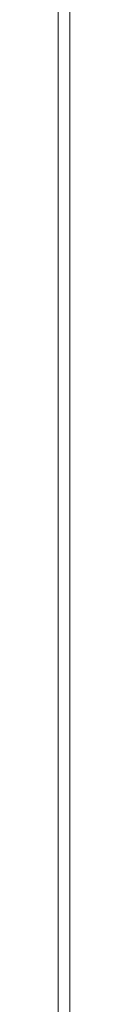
# Model space of a CAD drawing. Header units: inches. Extents: x 15 to 546804, y -66 to 267312.
# Tile 16 of 256: x 326090 to 326107, y 8786 to 10220. Entities that reach past the tile are written whole.
import ezdxf

# ---------------------------------------------------------------- set-up
doc = ezdxf.new("R2010")
doc.units = ezdxf.units.IN
doc.header["$MEASUREMENT"] = 0
doc.layers.add('HVA - Contour lijnen', color=7, linetype='Continuous', lineweight=9)

msp = doc.modelspace()

# ---------------------------------------------------------------- linework, layer by layer
at = {"layer": 'HVA - Contour lijnen'}
for p, q in [((326107.2938819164, 1768.090914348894), (326107.2938819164, 21024.70782844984)), ((326090.1836161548, 1761.388338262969), (326090.1836161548, 21018.00525236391))]:
    msp.add_line(p, q, dxfattribs=at)

doc.saveas('drawing.dxf')
